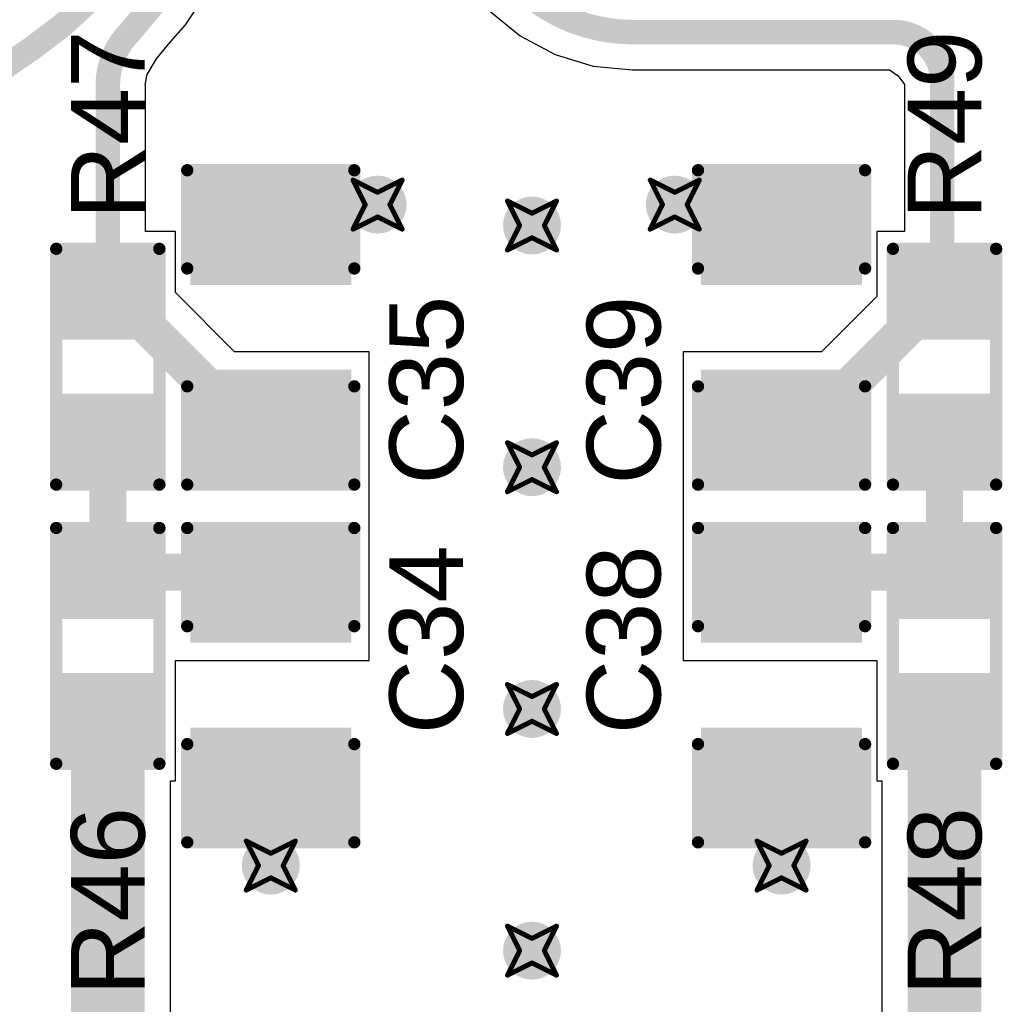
# Model space of a CAD drawing. Header units: inches. Extents: x -0.03 to 9.71, y 0 to 4.44.
# Tile 70 of 118: x 2.16 to 2.56, y 1.12 to 1.52. Entities that reach past the tile are written whole.
import ezdxf

# ---------------------------------------------------------------- set-up
doc = ezdxf.new("R2010")
doc.units = ezdxf.units.IN
doc.header["$MEASUREMENT"] = 0
for name, color, linetype in [('Bottom Layer', 5, 'Continuous'), ('Drill Drawing', 1, 'Continuous'), ('Layer 1', 16, 'Continuous'), ('Layer 2', 76, 'Continuous'), ('Top Layer', 1, 'Continuous'), ('Top Overlay', 2, 'Continuous'), ('Top Paste', 8, 'Continuous'), ('Top Solder', 216, 'Continuous'), ('Via Holes', 16, 'Continuous')]:
    doc.layers.add(name, color=color, linetype=linetype)
doc.styles.add('Arial', font='txt', dxfattribs={"height": 0.2})

# ---------------------------------------------------------------- blocks, each defined once
blk = doc.blocks.new('R___0603_48')
at = {"layer": 'Top Layer'}
for points in [[(-0.015, 0.0175), (-0.015, -0.0175), (-0.045, -0.0175), (-0.045, 0.0175)], [(0.045, 0.0175), (0.045, -0.0175), (0.015, -0.0175), (0.015, 0.0175)]]:
    blk.add_hatch(color=1, dxfattribs=at).paths.add_polyline_path(points)
at = {"layer": 'Top Paste'}
for points in [[(-0.015, 0.0175), (-0.015, -0.0175), (-0.045, -0.0175), (-0.045, 0.0175)], [(0.045, 0.0175), (0.045, -0.0175), (0.015, -0.0175), (0.015, 0.0175)]]:
    blk.add_hatch(color=8, dxfattribs=at).paths.add_polyline_path(points)
at = {"layer": 'Top Solder'}
for points in [[(-0.011, 0.0215), (-0.011, -0.0215), (-0.049, -0.0215), (-0.049, 0.0215)], [(0.049, 0.0215), (0.049, -0.0215), (0.011, -0.0215), (0.011, 0.0215)]]:
    blk.add_hatch(color=216, dxfattribs=at).paths.add_polyline_path(points)
at = {"layer": 'Top Overlay', "const_width": 0.005}
for points in [[(-0.048, 0.021), (0.048, 0.021)], [(-0.048, 0.021), (-0.048, -0.021)], [(0.048, 0.021), (0.048, -0.021)], [(-0.048, -0.021), (0.048, -0.021)]]:
    blk.add_lwpolyline(points, dxfattribs=at)
at = {"layer": 'Top Overlay', "const_width": 0.0025}
for points in [[(-0.04925, 0.021, 1), (-0.04675, 0.021, 1)], [(-0.04925, 0.021, 1), (-0.04675, 0.021, 1)], [(0.04675, 0.021, 1), (0.04925, 0.021, 1)], [(0.04675, 0.021, 1), (0.04925, 0.021, 1)], [(-0.04925, -0.021, 1), (-0.04675, -0.021, 1)], [(-0.04925, -0.021, 1), (-0.04675, -0.021, 1)], [(0.04675, -0.021, 1), (0.04925, -0.021, 1)], [(0.04675, -0.021, 1), (0.04925, -0.021, 1)]]:
    blk.add_lwpolyline(points, format="xyb", close=True, dxfattribs=at)
blk = doc.blocks.new('R___0603_49')
at = {"layer": 'Top Layer'}
for points in [[(-0.015, 0.0175), (-0.015, -0.0175), (-0.045, -0.0175), (-0.045, 0.0175)], [(0.045, 0.0175), (0.045, -0.0175), (0.015, -0.0175), (0.015, 0.0175)]]:
    blk.add_hatch(color=1, dxfattribs=at).paths.add_polyline_path(points)
at = {"layer": 'Top Paste'}
for points in [[(-0.015, 0.0175), (-0.015, -0.0175), (-0.045, -0.0175), (-0.045, 0.0175)], [(0.045, 0.0175), (0.045, -0.0175), (0.015, -0.0175), (0.015, 0.0175)]]:
    blk.add_hatch(color=8, dxfattribs=at).paths.add_polyline_path(points)
at = {"layer": 'Top Solder'}
for points in [[(-0.011, 0.0215), (-0.011, -0.0215), (-0.049, -0.0215), (-0.049, 0.0215)], [(0.049, 0.0215), (0.049, -0.0215), (0.011, -0.0215), (0.011, 0.0215)]]:
    blk.add_hatch(color=216, dxfattribs=at).paths.add_polyline_path(points)
at = {"layer": 'Top Overlay', "const_width": 0.005}
for points in [[(-0.048, 0.021), (0.048, 0.021)], [(-0.048, 0.021), (-0.048, -0.021)], [(0.048, 0.021), (0.048, -0.021)], [(-0.048, -0.021), (0.048, -0.021)]]:
    blk.add_lwpolyline(points, dxfattribs=at)
at = {"layer": 'Top Overlay', "const_width": 0.0025}
for points in [[(-0.04925, 0.021, 1), (-0.04675, 0.021, 1)], [(-0.04925, 0.021, 1), (-0.04675, 0.021, 1)], [(0.04675, 0.021, 1), (0.04925, 0.021, 1)], [(0.04675, 0.021, 1), (0.04925, 0.021, 1)], [(-0.04925, -0.021, 1), (-0.04675, -0.021, 1)], [(-0.04925, -0.021, 1), (-0.04675, -0.021, 1)], [(0.04675, -0.021, 1), (0.04925, -0.021, 1)], [(0.04675, -0.021, 1), (0.04925, -0.021, 1)]]:
    blk.add_lwpolyline(points, format="xyb", close=True, dxfattribs=at)
blk = doc.blocks.new('R___0603_50')
at = {"layer": 'Top Layer'}
for points in [[(-0.015, 0.0175), (-0.015, -0.0175), (-0.045, -0.0175), (-0.045, 0.0175)], [(0.045, 0.0175), (0.045, -0.0175), (0.015, -0.0175), (0.015, 0.0175)]]:
    blk.add_hatch(color=1, dxfattribs=at).paths.add_polyline_path(points)
at = {"layer": 'Top Paste'}
for points in [[(-0.015, 0.0175), (-0.015, -0.0175), (-0.045, -0.0175), (-0.045, 0.0175)], [(0.045, 0.0175), (0.045, -0.0175), (0.015, -0.0175), (0.015, 0.0175)]]:
    blk.add_hatch(color=8, dxfattribs=at).paths.add_polyline_path(points)
at = {"layer": 'Top Solder'}
for points in [[(-0.011, 0.0215), (-0.011, -0.0215), (-0.049, -0.0215), (-0.049, 0.0215)], [(0.049, 0.0215), (0.049, -0.0215), (0.011, -0.0215), (0.011, 0.0215)]]:
    blk.add_hatch(color=216, dxfattribs=at).paths.add_polyline_path(points)
at = {"layer": 'Top Overlay', "const_width": 0.005}
for points in [[(-0.048, 0.021), (0.048, 0.021)], [(-0.048, 0.021), (-0.048, -0.021)], [(0.048, 0.021), (0.048, -0.021)], [(-0.048, -0.021), (0.048, -0.021)]]:
    blk.add_lwpolyline(points, dxfattribs=at)
at = {"layer": 'Top Overlay', "const_width": 0.0025}
for points in [[(-0.04925, 0.021, 1), (-0.04675, 0.021, 1)], [(-0.04925, 0.021, 1), (-0.04675, 0.021, 1)], [(0.04675, 0.021, 1), (0.04925, 0.021, 1)], [(0.04675, 0.021, 1), (0.04925, 0.021, 1)], [(-0.04925, -0.021, 1), (-0.04675, -0.021, 1)], [(-0.04925, -0.021, 1), (-0.04675, -0.021, 1)], [(0.04675, -0.021, 1), (0.04925, -0.021, 1)], [(0.04675, -0.021, 1), (0.04925, -0.021, 1)]]:
    blk.add_lwpolyline(points, format="xyb", close=True, dxfattribs=at)
blk = doc.blocks.new('R___0603_51')
at = {"layer": 'Top Layer'}
for points in [[(-0.015, 0.0175), (-0.015, -0.0175), (-0.045, -0.0175), (-0.045, 0.0175)], [(0.045, 0.0175), (0.045, -0.0175), (0.015, -0.0175), (0.015, 0.0175)]]:
    blk.add_hatch(color=1, dxfattribs=at).paths.add_polyline_path(points)
at = {"layer": 'Top Paste'}
for points in [[(-0.015, 0.0175), (-0.015, -0.0175), (-0.045, -0.0175), (-0.045, 0.0175)], [(0.045, 0.0175), (0.045, -0.0175), (0.015, -0.0175), (0.015, 0.0175)]]:
    blk.add_hatch(color=8, dxfattribs=at).paths.add_polyline_path(points)
at = {"layer": 'Top Solder'}
for points in [[(-0.011, 0.0215), (-0.011, -0.0215), (-0.049, -0.0215), (-0.049, 0.0215)], [(0.049, 0.0215), (0.049, -0.0215), (0.011, -0.0215), (0.011, 0.0215)]]:
    blk.add_hatch(color=216, dxfattribs=at).paths.add_polyline_path(points)
at = {"layer": 'Top Overlay', "const_width": 0.005}
for points in [[(-0.048, 0.021), (0.048, 0.021)], [(-0.048, 0.021), (-0.048, -0.021)], [(0.048, 0.021), (0.048, -0.021)], [(-0.048, -0.021), (0.048, -0.021)]]:
    blk.add_lwpolyline(points, dxfattribs=at)
at = {"layer": 'Top Overlay', "const_width": 0.0025}
for points in [[(-0.04925, 0.021, 1), (-0.04675, 0.021, 1)], [(-0.04925, 0.021, 1), (-0.04675, 0.021, 1)], [(0.04675, 0.021, 1), (0.04925, 0.021, 1)], [(0.04675, 0.021, 1), (0.04925, 0.021, 1)], [(-0.04925, -0.021, 1), (-0.04675, -0.021, 1)], [(-0.04925, -0.021, 1), (-0.04675, -0.021, 1)], [(0.04675, -0.021, 1), (0.04925, -0.021, 1)], [(0.04675, -0.021, 1), (0.04925, -0.021, 1)]]:
    blk.add_lwpolyline(points, format="xyb", close=True, dxfattribs=at)
blk = doc.blocks.new('C___0805_159')
at = {"layer": 'Top Layer'}
for points in [[(-0.06, 0.03), (-0.02, 0.03), (-0.02, -0.03), (-0.06, -0.03)], [(0.02, 0.03), (0.06, 0.03), (0.06, -0.03), (0.02, -0.03)]]:
    blk.add_hatch(color=1, dxfattribs=at).paths.add_polyline_path(points)
at = {"layer": 'Top Paste'}
for points in [[(-0.06, 0.03), (-0.02, 0.03), (-0.02, -0.03), (-0.06, -0.03)], [(0.02, 0.03), (0.06, 0.03), (0.06, -0.03), (0.02, -0.03)]]:
    blk.add_hatch(color=8, dxfattribs=at).paths.add_polyline_path(points)
at = {"layer": 'Top Solder'}
for points in [[(-0.06276, 0.03276), (-0.01724, 0.03276), (-0.01724, -0.03276), (-0.06276, -0.03276)], [(0.01724, 0.03276), (0.06276, 0.03276), (0.06276, -0.03276), (0.01724, -0.03276)]]:
    blk.add_hatch(color=216, dxfattribs=at).paths.add_polyline_path(points)
at = {"layer": 'Top Overlay', "const_width": 0.005}
for points in [[(-0.064, -0.034), (-0.064, 0.034)], [(-0.024, 0.034), (-0.064, 0.034)], [(0.064, 0.034), (0.024, 0.034)], [(0.064, -0.034), (0.064, 0.034)], [(-0.024, -0.034), (-0.064, -0.034)], [(0.064, -0.034), (0.024, -0.034)]]:
    blk.add_lwpolyline(points, dxfattribs=at)
at = {"layer": 'Top Overlay', "const_width": 0.0025}
for points in [[(-0.06525, 0.034, 1), (-0.06275, 0.034, 1)], [(-0.06525, 0.034, 1), (-0.06275, 0.034, 1)], [(-0.02525, 0.034, 1), (-0.02275, 0.034, 1)], [(0.02275, 0.034, 1), (0.02525, 0.034, 1)], [(0.06275, 0.034, 1), (0.06525, 0.034, 1)], [(0.06275, 0.034, 1), (0.06525, 0.034, 1)], [(-0.06525, -0.034, 1), (-0.06275, -0.034, 1)], [(-0.06525, -0.034, 1), (-0.06275, -0.034, 1)], [(-0.02525, -0.034, 1), (-0.02275, -0.034, 1)], [(0.02275, -0.034, 1), (0.02525, -0.034, 1)], [(0.06275, -0.034, 1), (0.06525, -0.034, 1)], [(0.06275, -0.034, 1), (0.06525, -0.034, 1)]]:
    blk.add_lwpolyline(points, format="xyb", close=True, dxfattribs=at)
blk = doc.blocks.new('C___0805_160')
at = {"layer": 'Top Layer'}
for points in [[(-0.06, 0.03), (-0.02, 0.03), (-0.02, -0.03), (-0.06, -0.03)], [(0.02, 0.03), (0.06, 0.03), (0.06, -0.03), (0.02, -0.03)]]:
    blk.add_hatch(color=1, dxfattribs=at).paths.add_polyline_path(points)
at = {"layer": 'Top Paste'}
for points in [[(-0.06, 0.03), (-0.02, 0.03), (-0.02, -0.03), (-0.06, -0.03)], [(0.02, 0.03), (0.06, 0.03), (0.06, -0.03), (0.02, -0.03)]]:
    blk.add_hatch(color=8, dxfattribs=at).paths.add_polyline_path(points)
at = {"layer": 'Top Solder'}
for points in [[(-0.06276, 0.03276), (-0.01724, 0.03276), (-0.01724, -0.03276), (-0.06276, -0.03276)], [(0.01724, 0.03276), (0.06276, 0.03276), (0.06276, -0.03276), (0.01724, -0.03276)]]:
    blk.add_hatch(color=216, dxfattribs=at).paths.add_polyline_path(points)
at = {"layer": 'Top Overlay', "const_width": 0.005}
for points in [[(-0.064, 0.034), (-0.064, -0.034)], [(-0.064, 0.034), (-0.024, 0.034)], [(0.024, 0.034), (0.064, 0.034)], [(0.064, 0.034), (0.064, -0.034)], [(-0.064, -0.034), (-0.024, -0.034)], [(0.024, -0.034), (0.064, -0.034)]]:
    blk.add_lwpolyline(points, dxfattribs=at)
at = {"layer": 'Top Overlay', "const_width": 0.0025}
for points in [[(-0.06525, 0.034, 1), (-0.06275, 0.034, 1)], [(-0.06525, 0.034, 1), (-0.06275, 0.034, 1)], [(-0.02525, 0.034, 1), (-0.02275, 0.034, 1)], [(0.02275, 0.034, 1), (0.02525, 0.034, 1)], [(0.06275, 0.034, 1), (0.06525, 0.034, 1)], [(0.06275, 0.034, 1), (0.06525, 0.034, 1)], [(-0.06525, -0.034, 1), (-0.06275, -0.034, 1)], [(-0.06525, -0.034, 1), (-0.06275, -0.034, 1)], [(-0.02525, -0.034, 1), (-0.02275, -0.034, 1)], [(0.02275, -0.034, 1), (0.02525, -0.034, 1)], [(0.06275, -0.034, 1), (0.06525, -0.034, 1)], [(0.06275, -0.034, 1), (0.06525, -0.034, 1)]]:
    blk.add_lwpolyline(points, format="xyb", close=True, dxfattribs=at)
blk = doc.blocks.new('C___0805_163')
at = {"layer": 'Top Layer'}
for points in [[(-0.06, 0.03), (-0.02, 0.03), (-0.02, -0.03), (-0.06, -0.03)], [(0.02, 0.03), (0.06, 0.03), (0.06, -0.03), (0.02, -0.03)]]:
    blk.add_hatch(color=1, dxfattribs=at).paths.add_polyline_path(points)
at = {"layer": 'Top Paste'}
for points in [[(-0.06, 0.03), (-0.02, 0.03), (-0.02, -0.03), (-0.06, -0.03)], [(0.02, 0.03), (0.06, 0.03), (0.06, -0.03), (0.02, -0.03)]]:
    blk.add_hatch(color=8, dxfattribs=at).paths.add_polyline_path(points)
at = {"layer": 'Top Solder'}
for points in [[(-0.06276, 0.03276), (-0.01724, 0.03276), (-0.01724, -0.03276), (-0.06276, -0.03276)], [(0.01724, 0.03276), (0.06276, 0.03276), (0.06276, -0.03276), (0.01724, -0.03276)]]:
    blk.add_hatch(color=216, dxfattribs=at).paths.add_polyline_path(points)
at = {"layer": 'Top Overlay', "const_width": 0.005}
for points in [[(-0.064, 0.034), (-0.064, -0.034)], [(-0.064, 0.034), (-0.024, 0.034)], [(0.024, 0.034), (0.064, 0.034)], [(0.064, 0.034), (0.064, -0.034)], [(-0.064, -0.034), (-0.024, -0.034)], [(0.024, -0.034), (0.064, -0.034)]]:
    blk.add_lwpolyline(points, dxfattribs=at)
at = {"layer": 'Top Overlay', "const_width": 0.0025}
for points in [[(-0.06525, 0.034, 1), (-0.06275, 0.034, 1)], [(-0.06525, 0.034, 1), (-0.06275, 0.034, 1)], [(-0.02525, 0.034, 1), (-0.02275, 0.034, 1)], [(0.02275, 0.034, 1), (0.02525, 0.034, 1)], [(0.06275, 0.034, 1), (0.06525, 0.034, 1)], [(0.06275, 0.034, 1), (0.06525, 0.034, 1)], [(-0.06525, -0.034, 1), (-0.06275, -0.034, 1)], [(-0.06525, -0.034, 1), (-0.06275, -0.034, 1)], [(-0.02525, -0.034, 1), (-0.02275, -0.034, 1)], [(0.02275, -0.034, 1), (0.02525, -0.034, 1)], [(0.06275, -0.034, 1), (0.06525, -0.034, 1)], [(0.06275, -0.034, 1), (0.06525, -0.034, 1)]]:
    blk.add_lwpolyline(points, format="xyb", close=True, dxfattribs=at)
blk = doc.blocks.new('C___0805_164')
at = {"layer": 'Top Layer'}
for points in [[(-0.06, 0.03), (-0.02, 0.03), (-0.02, -0.03), (-0.06, -0.03)], [(0.02, 0.03), (0.06, 0.03), (0.06, -0.03), (0.02, -0.03)]]:
    blk.add_hatch(color=1, dxfattribs=at).paths.add_polyline_path(points)
at = {"layer": 'Top Paste'}
for points in [[(-0.06, 0.03), (-0.02, 0.03), (-0.02, -0.03), (-0.06, -0.03)], [(0.02, 0.03), (0.06, 0.03), (0.06, -0.03), (0.02, -0.03)]]:
    blk.add_hatch(color=8, dxfattribs=at).paths.add_polyline_path(points)
at = {"layer": 'Top Solder'}
for points in [[(-0.06276, 0.03276), (-0.01724, 0.03276), (-0.01724, -0.03276), (-0.06276, -0.03276)], [(0.01724, 0.03276), (0.06276, 0.03276), (0.06276, -0.03276), (0.01724, -0.03276)]]:
    blk.add_hatch(color=216, dxfattribs=at).paths.add_polyline_path(points)
at = {"layer": 'Top Overlay', "const_width": 0.005}
for points in [[(-0.064, -0.034), (-0.064, 0.034)], [(-0.024, 0.034), (-0.064, 0.034)], [(0.064, 0.034), (0.024, 0.034)], [(0.064, -0.034), (0.064, 0.034)], [(-0.024, -0.034), (-0.064, -0.034)], [(0.064, -0.034), (0.024, -0.034)]]:
    blk.add_lwpolyline(points, dxfattribs=at)
at = {"layer": 'Top Overlay', "const_width": 0.0025}
for points in [[(-0.06525, 0.034, 1), (-0.06275, 0.034, 1)], [(-0.06525, 0.034, 1), (-0.06275, 0.034, 1)], [(-0.02525, 0.034, 1), (-0.02275, 0.034, 1)], [(0.02275, 0.034, 1), (0.02525, 0.034, 1)], [(0.06275, 0.034, 1), (0.06525, 0.034, 1)], [(0.06275, 0.034, 1), (0.06525, 0.034, 1)], [(-0.06525, -0.034, 1), (-0.06275, -0.034, 1)], [(-0.06525, -0.034, 1), (-0.06275, -0.034, 1)], [(-0.02525, -0.034, 1), (-0.02275, -0.034, 1)], [(0.02275, -0.034, 1), (0.02525, -0.034, 1)], [(0.06275, -0.034, 1), (0.06525, -0.034, 1)], [(0.06275, -0.034, 1), (0.06525, -0.034, 1)]]:
    blk.add_lwpolyline(points, format="xyb", close=True, dxfattribs=at)

msp = doc.modelspace()

# ---------------------------------------------------------------- hatches: boundary and pattern name
at = {"layer": 'Bottom Layer'}
h = msp.add_hatch(color=5, dxfattribs=at)
edge = h.paths.add_edge_path()
edge.add_arc((2.30488, 1.44551), 0.01181, 0, 360)
h = msp.add_hatch(color=5, dxfattribs=at)
edge = h.paths.add_edge_path()
edge.add_arc((2.42583, 1.44551), 0.01181, 0, 360)
h = msp.add_hatch(color=5, dxfattribs=at)
edge = h.paths.add_edge_path()
edge.add_arc((2.36772, 1.43701), 0.01181, 0, 360)
h = msp.add_hatch(color=5, dxfattribs=at)
edge = h.paths.add_edge_path()
edge.add_arc((2.36772, 1.33858), 0.01181, 0, 360)
h = msp.add_hatch(color=5, dxfattribs=at)
edge = h.paths.add_edge_path()
edge.add_arc((2.36772, 1.24016), 0.01181, 0, 360)
h = msp.add_hatch(color=5, dxfattribs=at)
edge = h.paths.add_edge_path()
edge.add_arc((2.26142, 1.17638), 0.01181, 0, 360)
h = msp.add_hatch(color=5, dxfattribs=at)
edge = h.paths.add_edge_path()
edge.add_arc((2.46929, 1.17638), 0.01181, 0, 360)
h = msp.add_hatch(color=5, dxfattribs=at)
edge = h.paths.add_edge_path()
edge.add_arc((2.36772, 1.14173), 0.01181, 0, 360)
at = {"layer": 'Layer 1'}
h = msp.add_hatch(color=16, dxfattribs=at)
edge = h.paths.add_edge_path()
edge.add_arc((2.30488, 1.44551), 0.01181, 0, 360)
h = msp.add_hatch(color=16, dxfattribs=at)
edge = h.paths.add_edge_path()
edge.add_arc((2.42583, 1.44551), 0.01181, 0, 360)
h = msp.add_hatch(color=16, dxfattribs=at)
edge = h.paths.add_edge_path()
edge.add_arc((2.36772, 1.43701), 0.01181, 0, 360)
h = msp.add_hatch(color=16, dxfattribs=at)
edge = h.paths.add_edge_path()
edge.add_arc((2.36772, 1.33858), 0.01181, 0, 360)
h = msp.add_hatch(color=16, dxfattribs=at)
edge = h.paths.add_edge_path()
edge.add_arc((2.36772, 1.24016), 0.01181, 0, 360)
h = msp.add_hatch(color=16, dxfattribs=at)
edge = h.paths.add_edge_path()
edge.add_arc((2.26142, 1.17638), 0.01181, 0, 360)
h = msp.add_hatch(color=16, dxfattribs=at)
edge = h.paths.add_edge_path()
edge.add_arc((2.46929, 1.17638), 0.01181, 0, 360)
h = msp.add_hatch(color=16, dxfattribs=at)
edge = h.paths.add_edge_path()
edge.add_arc((2.36772, 1.14173), 0.01181, 0, 360)
at = {"layer": 'Layer 2'}
h = msp.add_hatch(color=76, dxfattribs=at)
edge = h.paths.add_edge_path()
edge.add_arc((2.30488, 1.44551), 0.01181, 0, 360)
h = msp.add_hatch(color=76, dxfattribs=at)
edge = h.paths.add_edge_path()
edge.add_arc((2.42583, 1.44551), 0.01181, 0, 360)
h = msp.add_hatch(color=76, dxfattribs=at)
edge = h.paths.add_edge_path()
edge.add_arc((2.36772, 1.43701), 0.01181, 0, 360)
h = msp.add_hatch(color=76, dxfattribs=at)
edge = h.paths.add_edge_path()
edge.add_arc((2.36772, 1.33858), 0.01181, 0, 360)
h = msp.add_hatch(color=76, dxfattribs=at)
edge = h.paths.add_edge_path()
edge.add_arc((2.36772, 1.24016), 0.01181, 0, 360)
h = msp.add_hatch(color=76, dxfattribs=at)
edge = h.paths.add_edge_path()
edge.add_arc((2.26142, 1.17638), 0.01181, 0, 360)
h = msp.add_hatch(color=76, dxfattribs=at)
edge = h.paths.add_edge_path()
edge.add_arc((2.46929, 1.17638), 0.01181, 0, 360)
h = msp.add_hatch(color=76, dxfattribs=at)
edge = h.paths.add_edge_path()
edge.add_arc((2.36772, 1.14173), 0.01181, 0, 360)
at = {"layer": 'Top Layer'}
h = msp.add_hatch(color=1, dxfattribs=at)
edge = h.paths.add_edge_path()
edge.add_arc((2.30488, 1.44551), 0.01181, 0, 360)
h = msp.add_hatch(color=1, dxfattribs=at)
edge = h.paths.add_edge_path()
edge.add_arc((2.42583, 1.44551), 0.01181, 0, 360)
h = msp.add_hatch(color=1, dxfattribs=at)
edge = h.paths.add_edge_path()
edge.add_arc((2.36772, 1.43701), 0.01181, 0, 360)
h = msp.add_hatch(color=1, dxfattribs=at)
edge = h.paths.add_edge_path()
edge.add_arc((2.36772, 1.33858), 0.01181, 0, 360)
h = msp.add_hatch(color=1, dxfattribs=at)
edge = h.paths.add_edge_path()
edge.add_arc((2.36772, 1.24016), 0.01181, 0, 360)
h = msp.add_hatch(color=1, dxfattribs=at)
edge = h.paths.add_edge_path()
edge.add_arc((2.26142, 1.17638), 0.01181, 0, 360)
h = msp.add_hatch(color=1, dxfattribs=at)
edge = h.paths.add_edge_path()
edge.add_arc((2.46929, 1.17638), 0.01181, 0, 360)
h = msp.add_hatch(color=1, dxfattribs=at)
edge = h.paths.add_edge_path()
edge.add_arc((2.36772, 1.14173), 0.01181, 0, 360)
at = {"layer": 'Via Holes'}
h = msp.add_hatch(color=7, dxfattribs=at)
edge = h.paths.add_edge_path()
edge.add_arc((2.30488, 1.44551), 0.00591, 0, 360)
h = msp.add_hatch(color=7, dxfattribs=at)
edge = h.paths.add_edge_path()
edge.add_arc((2.42583, 1.44551), 0.00591, 0, 360)
h = msp.add_hatch(color=7, dxfattribs=at)
edge = h.paths.add_edge_path()
edge.add_arc((2.36772, 1.43701), 0.00591, 0, 360)
h = msp.add_hatch(color=7, dxfattribs=at)
edge = h.paths.add_edge_path()
edge.add_arc((2.36772, 1.33858), 0.00591, 0, 360)
h = msp.add_hatch(color=7, dxfattribs=at)
edge = h.paths.add_edge_path()
edge.add_arc((2.36772, 1.24016), 0.00591, 0, 360)
h = msp.add_hatch(color=7, dxfattribs=at)
edge = h.paths.add_edge_path()
edge.add_arc((2.26142, 1.17638), 0.00591, 0, 360)
h = msp.add_hatch(color=7, dxfattribs=at)
edge = h.paths.add_edge_path()
edge.add_arc((2.46929, 1.17638), 0.00591, 0, 360)
h = msp.add_hatch(color=7, dxfattribs=at)
edge = h.paths.add_edge_path()
edge.add_arc((2.36772, 1.14173), 0.00591, 0, 360)

# ---------------------------------------------------------------- linework, layer by layer
at = {"layer": 'Drill Drawing', "const_width": 0.002}
for points in [[(2.29488, 1.45551), (2.30488, 1.45051)], [(2.29488, 1.45551), (2.29988, 1.44551)], [(2.30488, 1.45051), (2.31488, 1.45551)], [(2.30988, 1.44551), (2.31488, 1.45551)], [(2.41583, 1.45551), (2.42583, 1.45051)], [(2.41583, 1.45551), (2.42083, 1.44551)], [(2.42583, 1.45051), (2.43583, 1.45551)], [(2.43083, 1.44551), (2.43583, 1.45551)], [(2.35772, 1.44701), (2.36772, 1.44201)], [(2.35772, 1.44701), (2.36272, 1.43701)], [(2.36772, 1.44201), (2.37772, 1.44701)], [(2.37272, 1.43701), (2.37772, 1.44701)], [(2.29488, 1.43551), (2.29988, 1.44551)], [(2.30988, 1.44551), (2.31488, 1.43551)], [(2.41583, 1.43551), (2.42083, 1.44551)], [(2.43083, 1.44551), (2.43583, 1.43551)], [(2.29488, 1.43551), (2.30488, 1.44051)], [(2.30488, 1.44051), (2.31488, 1.43551)], [(2.41583, 1.43551), (2.42583, 1.44051)], [(2.42583, 1.44051), (2.43583, 1.43551)], [(2.35772, 1.42701), (2.36272, 1.43701)], [(2.37272, 1.43701), (2.37772, 1.42701)], [(2.35772, 1.42701), (2.36772, 1.43201)], [(2.36772, 1.43201), (2.37772, 1.42701)], [(2.35772, 1.34858), (2.36772, 1.34358)], [(2.35772, 1.34858), (2.36272, 1.33858)], [(2.36772, 1.34358), (2.37772, 1.34858)], [(2.37272, 1.33858), (2.37772, 1.34858)], [(2.35772, 1.32858), (2.36272, 1.33858)], [(2.37272, 1.33858), (2.37772, 1.32858)], [(2.35772, 1.32858), (2.36772, 1.33358)], [(2.36772, 1.33358), (2.37772, 1.32858)], [(2.35772, 1.25016), (2.36772, 1.24516)], [(2.35772, 1.25016), (2.36272, 1.24016)], [(2.36772, 1.24516), (2.37772, 1.25016)], [(2.37272, 1.24016), (2.37772, 1.25016)], [(2.35772, 1.23016), (2.36272, 1.24016)], [(2.37272, 1.24016), (2.37772, 1.23016)], [(2.35772, 1.23016), (2.36772, 1.23516)], [(2.36772, 1.23516), (2.37772, 1.23016)], [(2.25142, 1.18638), (2.26142, 1.18138)], [(2.25142, 1.18638), (2.25642, 1.17638)], [(2.26142, 1.18138), (2.27142, 1.18638)], [(2.26642, 1.17638), (2.27142, 1.18638)], [(2.45929, 1.18638), (2.46929, 1.18138)], [(2.45929, 1.18638), (2.46429, 1.17638)], [(2.46929, 1.18138), (2.47929, 1.18638)], [(2.47429, 1.17638), (2.47929, 1.18638)], [(2.25142, 1.16638), (2.25642, 1.17638)], [(2.26642, 1.17638), (2.27142, 1.16638)], [(2.45929, 1.16638), (2.46429, 1.17638)], [(2.47429, 1.17638), (2.47929, 1.16638)], [(2.25142, 1.16638), (2.26142, 1.17138)], [(2.26142, 1.17138), (2.27142, 1.16638)], [(2.45929, 1.16638), (2.46929, 1.17138)], [(2.46929, 1.17138), (2.47929, 1.16638)], [(2.35772, 1.15173), (2.36772, 1.14673)], [(2.35772, 1.15173), (2.36272, 1.14173)], [(2.36772, 1.14673), (2.37772, 1.15173)], [(2.37272, 1.14173), (2.37772, 1.15173)], [(2.35772, 1.13173), (2.36272, 1.14173)], [(2.37272, 1.14173), (2.37772, 1.13173)], [(2.35772, 1.13173), (2.36772, 1.13673)], [(2.36772, 1.13673), (2.37772, 1.13173)]]:
    msp.add_lwpolyline(points, dxfattribs=at)
at = {"layer": 'Drill Drawing', "const_width": 0.001}
for points in [[(2.29438, 1.45551, 1), (2.29538, 1.45551, 1)], [(2.29438, 1.45551, 1), (2.29538, 1.45551, 1)], [(2.31438, 1.45551, 1), (2.31538, 1.45551, 1)], [(2.31438, 1.45551, 1), (2.31538, 1.45551, 1)], [(2.41533, 1.45551, 1), (2.41633, 1.45551, 1)], [(2.41533, 1.45551, 1), (2.41633, 1.45551, 1)], [(2.43533, 1.45551, 1), (2.43633, 1.45551, 1)], [(2.43533, 1.45551, 1), (2.43633, 1.45551, 1)], [(2.30438, 1.45051, 1), (2.30538, 1.45051, 1)], [(2.30438, 1.45051, 1), (2.30538, 1.45051, 1)], [(2.42533, 1.45051, 1), (2.42633, 1.45051, 1)], [(2.42533, 1.45051, 1), (2.42633, 1.45051, 1)], [(2.35722, 1.44701, 1), (2.35822, 1.44701, 1)], [(2.35722, 1.44701, 1), (2.35822, 1.44701, 1)], [(2.37722, 1.44701, 1), (2.37822, 1.44701, 1)], [(2.37722, 1.44701, 1), (2.37822, 1.44701, 1)], [(2.29938, 1.44551, 1), (2.30038, 1.44551, 1)], [(2.29938, 1.44551, 1), (2.30038, 1.44551, 1)], [(2.30938, 1.44551, 1), (2.31038, 1.44551, 1)], [(2.30938, 1.44551, 1), (2.31038, 1.44551, 1)], [(2.42033, 1.44551, 1), (2.42133, 1.44551, 1)], [(2.42033, 1.44551, 1), (2.42133, 1.44551, 1)], [(2.43033, 1.44551, 1), (2.43133, 1.44551, 1)], [(2.43033, 1.44551, 1), (2.43133, 1.44551, 1)], [(2.30438, 1.44051, 1), (2.30538, 1.44051, 1)], [(2.30438, 1.44051, 1), (2.30538, 1.44051, 1)], [(2.36722, 1.44201, 1), (2.36822, 1.44201, 1)], [(2.36722, 1.44201, 1), (2.36822, 1.44201, 1)], [(2.42533, 1.44051, 1), (2.42633, 1.44051, 1)], [(2.42533, 1.44051, 1), (2.42633, 1.44051, 1)], [(2.29438, 1.43551, 1), (2.29538, 1.43551, 1)], [(2.29438, 1.43551, 1), (2.29538, 1.43551, 1)], [(2.31438, 1.43551, 1), (2.31538, 1.43551, 1)], [(2.31438, 1.43551, 1), (2.31538, 1.43551, 1)], [(2.36222, 1.43701, 1), (2.36322, 1.43701, 1)], [(2.36222, 1.43701, 1), (2.36322, 1.43701, 1)], [(2.37222, 1.43701, 1), (2.37322, 1.43701, 1)], [(2.37222, 1.43701, 1), (2.37322, 1.43701, 1)], [(2.41533, 1.43551, 1), (2.41633, 1.43551, 1)], [(2.41533, 1.43551, 1), (2.41633, 1.43551, 1)], [(2.43533, 1.43551, 1), (2.43633, 1.43551, 1)], [(2.43533, 1.43551, 1), (2.43633, 1.43551, 1)], [(2.36722, 1.43201, 1), (2.36822, 1.43201, 1)], [(2.36722, 1.43201, 1), (2.36822, 1.43201, 1)], [(2.35722, 1.42701, 1), (2.35822, 1.42701, 1)], [(2.35722, 1.42701, 1), (2.35822, 1.42701, 1)], [(2.37722, 1.42701, 1), (2.37822, 1.42701, 1)], [(2.37722, 1.42701, 1), (2.37822, 1.42701, 1)], [(2.35722, 1.34858, 1), (2.35822, 1.34858, 1)], [(2.35722, 1.34858, 1), (2.35822, 1.34858, 1)], [(2.37722, 1.34858, 1), (2.37822, 1.34858, 1)], [(2.37722, 1.34858, 1), (2.37822, 1.34858, 1)], [(2.36722, 1.34358, 1), (2.36822, 1.34358, 1)], [(2.36722, 1.34358, 1), (2.36822, 1.34358, 1)], [(2.36222, 1.33858, 1), (2.36322, 1.33858, 1)], [(2.36222, 1.33858, 1), (2.36322, 1.33858, 1)], [(2.37222, 1.33858, 1), (2.37322, 1.33858, 1)], [(2.37222, 1.33858, 1), (2.37322, 1.33858, 1)], [(2.36722, 1.33358, 1), (2.36822, 1.33358, 1)], [(2.36722, 1.33358, 1), (2.36822, 1.33358, 1)], [(2.35722, 1.32858, 1), (2.35822, 1.32858, 1)], [(2.35722, 1.32858, 1), (2.35822, 1.32858, 1)], [(2.37722, 1.32858, 1), (2.37822, 1.32858, 1)], [(2.37722, 1.32858, 1), (2.37822, 1.32858, 1)], [(2.35722, 1.25016, 1), (2.35822, 1.25016, 1)], [(2.35722, 1.25016, 1), (2.35822, 1.25016, 1)], [(2.37722, 1.25016, 1), (2.37822, 1.25016, 1)], [(2.37722, 1.25016, 1), (2.37822, 1.25016, 1)], [(2.36722, 1.24516, 1), (2.36822, 1.24516, 1)], [(2.36722, 1.24516, 1), (2.36822, 1.24516, 1)], [(2.36222, 1.24016, 1), (2.36322, 1.24016, 1)], [(2.36222, 1.24016, 1), (2.36322, 1.24016, 1)], [(2.37222, 1.24016, 1), (2.37322, 1.24016, 1)], [(2.37222, 1.24016, 1), (2.37322, 1.24016, 1)], [(2.36722, 1.23516, 1), (2.36822, 1.23516, 1)], [(2.36722, 1.23516, 1), (2.36822, 1.23516, 1)], [(2.35722, 1.23016, 1), (2.35822, 1.23016, 1)], [(2.35722, 1.23016, 1), (2.35822, 1.23016, 1)], [(2.37722, 1.23016, 1), (2.37822, 1.23016, 1)], [(2.37722, 1.23016, 1), (2.37822, 1.23016, 1)], [(2.25092, 1.18638, 1), (2.25192, 1.18638, 1)], [(2.25092, 1.18638, 1), (2.25192, 1.18638, 1)], [(2.27092, 1.18638, 1), (2.27192, 1.18638, 1)], [(2.27092, 1.18638, 1), (2.27192, 1.18638, 1)], [(2.45879, 1.18638, 1), (2.45979, 1.18638, 1)], [(2.45879, 1.18638, 1), (2.45979, 1.18638, 1)], [(2.47879, 1.18638, 1), (2.47979, 1.18638, 1)], [(2.47879, 1.18638, 1), (2.47979, 1.18638, 1)], [(2.26092, 1.18138, 1), (2.26192, 1.18138, 1)], [(2.26092, 1.18138, 1), (2.26192, 1.18138, 1)], [(2.46879, 1.18138, 1), (2.46979, 1.18138, 1)], [(2.46879, 1.18138, 1), (2.46979, 1.18138, 1)], [(2.25592, 1.17638, 1), (2.25692, 1.17638, 1)], [(2.25592, 1.17638, 1), (2.25692, 1.17638, 1)], [(2.26592, 1.17638, 1), (2.26692, 1.17638, 1)], [(2.26592, 1.17638, 1), (2.26692, 1.17638, 1)], [(2.46379, 1.17638, 1), (2.46479, 1.17638, 1)], [(2.46379, 1.17638, 1), (2.46479, 1.17638, 1)], [(2.47379, 1.17638, 1), (2.47479, 1.17638, 1)], [(2.47379, 1.17638, 1), (2.47479, 1.17638, 1)], [(2.26092, 1.17138, 1), (2.26192, 1.17138, 1)], [(2.26092, 1.17138, 1), (2.26192, 1.17138, 1)], [(2.46879, 1.17138, 1), (2.46979, 1.17138, 1)], [(2.46879, 1.17138, 1), (2.46979, 1.17138, 1)], [(2.25092, 1.16638, 1), (2.25192, 1.16638, 1)], [(2.25092, 1.16638, 1), (2.25192, 1.16638, 1)], [(2.27092, 1.16638, 1), (2.27192, 1.16638, 1)], [(2.27092, 1.16638, 1), (2.27192, 1.16638, 1)], [(2.45879, 1.16638, 1), (2.45979, 1.16638, 1)], [(2.45879, 1.16638, 1), (2.45979, 1.16638, 1)], [(2.47879, 1.16638, 1), (2.47979, 1.16638, 1)], [(2.47879, 1.16638, 1), (2.47979, 1.16638, 1)], [(2.35722, 1.15173, 1), (2.35822, 1.15173, 1)], [(2.35722, 1.15173, 1), (2.35822, 1.15173, 1)], [(2.37722, 1.15173, 1), (2.37822, 1.15173, 1)], [(2.37722, 1.15173, 1), (2.37822, 1.15173, 1)], [(2.36722, 1.14673, 1), (2.36822, 1.14673, 1)], [(2.36722, 1.14673, 1), (2.36822, 1.14673, 1)], [(2.36222, 1.14173, 1), (2.36322, 1.14173, 1)], [(2.36222, 1.14173, 1), (2.36322, 1.14173, 1)], [(2.37222, 1.14173, 1), (2.37322, 1.14173, 1)], [(2.37222, 1.14173, 1), (2.37322, 1.14173, 1)], [(2.36722, 1.13673, 1), (2.36822, 1.13673, 1)], [(2.36722, 1.13673, 1), (2.36822, 1.13673, 1)], [(2.35722, 1.13173, 1), (2.35822, 1.13173, 1)], [(2.35722, 1.13173, 1), (2.35822, 1.13173, 1)], [(2.37722, 1.13173, 1), (2.37822, 1.13173, 1)], [(2.37722, 1.13173, 1), (2.37822, 1.13173, 1)]]:
    msp.add_lwpolyline(points, format="xyb", close=True, dxfattribs=at)
at = {"layer": 'Top Layer'}
for p, q in [((2.22664, 1.51867), (2.24167, 1.54116)), ((2.35045, 1.52446), (2.36292, 1.51423)), ((2.21982, 1.51089), (2.22664, 1.51867)), ((2.36292, 1.51423), (2.37716, 1.50662)), ((2.2149, 1.50494), (2.21982, 1.51089)), ((2.21117, 1.49848), (2.2149, 1.50493)), ((2.2149, 1.50493), (2.2149, 1.50494)), ((2.2149, 1.50493), (2.2149, 1.50493)), ((2.37716, 1.50662), (2.3926, 1.50193)), ((2.3926, 1.50193), (2.40866, 1.50035)), ((2.40866, 1.50035), (2.40866, 1.50045)), ((2.40866, 1.50045), (2.51329, 1.50045)), ((2.51329, 1.50045), (2.51681, 1.49791)), ((2.21033, 1.49424), (2.21117, 1.49848)), ((2.51681, 1.49791), (2.51935, 1.49439)), ((2.21037, 1.494), (2.21033, 1.49424)), ((2.21037, 1.43451), (2.21037, 1.494)), ((2.51935, 1.49439), (2.51935, 1.43451)), ((2.22258, 1.43451), (2.21037, 1.43451)), ((2.22258, 1.40972), (2.22258, 1.43451)), ((2.51935, 1.43451), (2.50813, 1.43451)), ((2.50813, 1.43451), (2.50813, 1.40814)), ((2.24667, 1.38551), (2.22258, 1.40972)), ((2.50813, 1.40814), (2.48561, 1.38551)), ((2.30142, 1.38551), (2.24667, 1.38551)), ((2.30142, 1.32551), (2.30142, 1.38551)), ((2.48561, 1.38551), (2.42929, 1.38551)), ((2.42929, 1.38551), (2.42929, 1.32551)), ((2.30142, 1.31984), (2.30142, 1.32551)), ((2.30142, 1.32551), (2.30142, 1.32551)), ((2.42929, 1.32551), (2.42929, 1.32551)), ((2.42929, 1.32551), (2.42929, 1.31984)), ((2.30142, 1.25984), (2.30142, 1.31984)), ((2.30142, 1.31984), (2.30142, 1.31984)), ((2.42929, 1.31984), (2.42929, 1.31984)), ((2.42929, 1.31984), (2.42929, 1.25984)), ((2.22258, 1.21084), (2.22258, 1.25984)), ((2.22258, 1.25984), (2.30142, 1.25984)), ((2.42929, 1.25984), (2.50813, 1.25984)), ((2.50813, 1.25984), (2.50813, 1.21084)), ((2.22057, 1.02362), (2.22057, 1.21084)), ((2.22057, 1.21084), (2.22258, 1.21084)), ((2.50813, 1.21084), (2.51014, 1.21084)), ((2.51014, 1.21084), (2.51014, 1.02362))]:
    msp.add_line(p, q, dxfattribs=at)
at = {"layer": 'Top Layer', "const_width": 0.01}
for points in [[(2.25394, 1.64457, -0.18674), (2.20409, 1.51575)], [(2.23425, 1.64208, -0.247076), (2.16432, 1.50921)], [(2.21457, 1.63877, -0.414214), (2.08367, 1.50787)], [(2.40866, 1.51575, -0.414214), (2.34173, 1.58268)], [(2.2024, 1.51392, -0.020227), (2.20409, 1.51575)], [(2.51496, 1.51575, -0.414214), (2.53465, 1.49606)], [(2.19508, 1.494, -0.177969), (2.2024, 1.51392)]]:
    msp.add_lwpolyline(points, format="xyb", dxfattribs=at)
at = {"layer": 'Top Layer'}
for points, const_width in [([(2.20159, 1.51575, 1), (2.20659, 1.51575, 1)], 0.005), ([(2.20159, 1.51575, 1), (2.20659, 1.51575, 1)], 0.005), ([(2.40616, 1.51575, 1), (2.41116, 1.51575, 1)], 0.005), ([(2.40616, 1.51575, 1), (2.41116, 1.51575, 1)], 0.005), ([(2.51246, 1.51575, 1), (2.51746, 1.51575, 1)], 0.005), ([(2.51246, 1.51575, 1), (2.51746, 1.51575, 1)], 0.005), ([(2.51246, 1.51575, 1), (2.51746, 1.51575, 1)], 0.005), ([(2.51246, 1.51575, 1), (2.51746, 1.51575, 1)], 0.005), ([(2.1999, 1.51392, 1), (2.2049, 1.51392, 1)], 0.005), ([(2.1999, 1.51392, 1), (2.2049, 1.51392, 1)], 0.005), ([(2.16182, 1.50921, 1), (2.16682, 1.50921, 1)], 0.005), ([(2.16182, 1.50921, 1), (2.16682, 1.50921, 1)], 0.005), ([(2.53215, 1.49606, 1), (2.53715, 1.49606, 1)], 0.005), ([(2.53215, 1.49606, 1), (2.53715, 1.49606, 1)], 0.005), ([(2.19258, 1.494, 1), (2.19758, 1.494, 1)], 0.005), ([(2.19258, 1.494, 1), (2.19758, 1.494, 1)], 0.005), ([(2.25642, 1.44551, 1), (2.26642, 1.44551, 1)], 0.01), ([(2.29988, 1.44551, 1), (2.30988, 1.44551, 1)], 0.01), ([(2.42083, 1.44551, 1), (2.43083, 1.44551, 1)], 0.01), ([(2.46429, 1.44551, 1), (2.47429, 1.44551, 1)], 0.01), ([(2.19133, 1.40951, 1), (2.19883, 1.40951, 1)], 0.0075), ([(2.53092, 1.40951, 1), (2.53842, 1.40951, 1)], 0.0075), ([(2.19258, 1.40951, 1), (2.19758, 1.40951, 1)], 0.005), ([(2.53215, 1.40951, 1), (2.53715, 1.40951, 1)], 0.005), ([(2.20133, 1.40201, 1), (2.20883, 1.40201, 1)], 0.0075), ([(2.20133, 1.40201, 1), (2.20883, 1.40201, 1)], 0.0075), ([(2.52345, 1.40201, 1), (2.53095, 1.40201, 1)], 0.0075), ([(2.52345, 1.40201, 1), (2.53095, 1.40201, 1)], 0.0075), ([(2.23517, 1.36801, 1), (2.24267, 1.36801, 1)], 0.0075), ([(2.23517, 1.36801, 1), (2.24267, 1.36801, 1)], 0.0075), ([(2.48804, 1.36643, 1), (2.49554, 1.36643, 1)], 0.0075), ([(2.48804, 1.36643, 1), (2.49554, 1.36643, 1)], 0.0075), ([(2.25767, 1.35551, 1), (2.26517, 1.35551, 1)], 0.0075), ([(2.46554, 1.35551, 1), (2.47304, 1.35551, 1)], 0.0075), ([(2.19133, 1.34951, 1), (2.19883, 1.34951, 1)], 0.0075), ([(2.53188, 1.34951, 1), (2.53938, 1.34951, 1)], 0.0075), ([(2.19133, 1.29584, 1), (2.19883, 1.29584, 1)], 0.0075), ([(2.19133, 1.29584, 1), (2.19883, 1.29584, 1)], 0.0075), ([(2.25167, 1.29584, 1), (2.25917, 1.29584, 1)], 0.0075), ([(2.47154, 1.29584, 1), (2.47904, 1.29584, 1)], 0.0075), ([(2.47154, 1.29584, 1), (2.47904, 1.29584, 1)], 0.0075), ([(2.53188, 1.29584, 1), (2.53938, 1.29584, 1)], 0.0075), ([(2.53188, 1.29584, 1), (2.53938, 1.29584, 1)], 0.0075), ([(2.46554, 1.28984, 1), (2.47304, 1.28984, 1)], 0.0075), ([(2.18758, 1.23584, 1), (2.20258, 1.23584, 1)], 0.015), ([(2.52813, 1.23584, 1), (2.54313, 1.23584, 1)], 0.015), ([(2.25642, 1.21984, 1), (2.26642, 1.21984, 1)], 0.01), ([(2.46429, 1.21984, 1), (2.47429, 1.21984, 1)], 0.01), ([(2.25642, 1.17638, 1), (2.26642, 1.17638, 1)], 0.01), ([(2.46429, 1.17638, 1), (2.47429, 1.17638, 1)], 0.01)]:
    msp.add_lwpolyline(points, format="xyb", close=True, dxfattribs=dict(at, const_width=const_width))
for points, const_width in [([(2.40866, 1.51575), (2.51496, 1.51575)], 0.01), ([(2.51496, 1.51575), (2.51496, 1.51575)], 0.01), ([(2.14149, 1.49352), (2.16432, 1.50921)], 0.01), ([(2.53465, 1.40951), (2.53465, 1.49606)], 0.01), ([(2.19508, 1.40951), (2.19508, 1.494)], 0.01), ([(2.26142, 1.44551), (2.30488, 1.44551)], 0.02), ([(2.42583, 1.44551), (2.46929, 1.44551)], 0.02), ([(2.19508, 1.40951), (2.20508, 1.40201)], 0.015), ([(2.5272, 1.40201), (2.53467, 1.40951)], 0.015), ([(2.20508, 1.40201), (2.23892, 1.36801)], 0.015), ([(2.49179, 1.36643), (2.5272, 1.40201)], 0.015), ([(2.23892, 1.36801), (2.26142, 1.35551)], 0.015), ([(2.46929, 1.35551), (2.49179, 1.36643)], 0.015), ([(2.19508, 1.29584), (2.19508, 1.34951)], 0.015), ([(2.53563, 1.29584), (2.53563, 1.34951)], 0.015), ([(2.19508, 1.29584), (2.25542, 1.29584)], 0.015), ([(2.46929, 1.28984), (2.47529, 1.29584)], 0.015), ([(2.47529, 1.29584), (2.53563, 1.29584)], 0.015), ([(2.19508, 0.92815), (2.19508, 1.23584)], 0.03), ([(2.53563, 0.92815), (2.53563, 1.23584)], 0.03), ([(2.26142, 1.17638), (2.26142, 1.21984)], 0.02), ([(2.46929, 1.17638), (2.46929, 1.21984)], 0.02)]:
    msp.add_lwpolyline(points, dxfattribs=dict(at, const_width=const_width))

# ---------------------------------------------------------------- block references
for name, p, rotation in [('C___0805_163', (2.26142, 1.39551), 90), ('C___0805_159', (2.46929, 1.39551), 270), ('R___0603_50', (2.19508, 1.37951), 90), ('R___0603_48', (2.53563, 1.37951), 90), ('R___0603_51', (2.19508, 1.26584), 90), ('C___0805_164', (2.26142, 1.24984), 270), ('C___0805_160', (2.46929, 1.24984), 90), ('R___0603_49', (2.53563, 1.26584), 90)]:
    msp.add_blockref(name, p, dxfattribs=dict(rotation=rotation))

# ---------------------------------------------------------------- texts
at = {"layer": 'Top Overlay', "style": 'Arial'}
for s, p in [('R47', (2.21008, 1.43949)), ('R49', (2.55063, 1.43949)), ('C35', (2.33969, 1.33151)), ('C39', (2.42002, 1.33151)), ('C34', (2.33969, 1.22986)), ('C38', (2.42002, 1.22986)), ('R46', (2.21008, 1.12333)), ('R48', (2.55063, 1.12333))]:
    msp.add_text(s, height=0.03, rotation=90, dxfattribs=at).set_placement(p)

doc.saveas('drawing.dxf')
